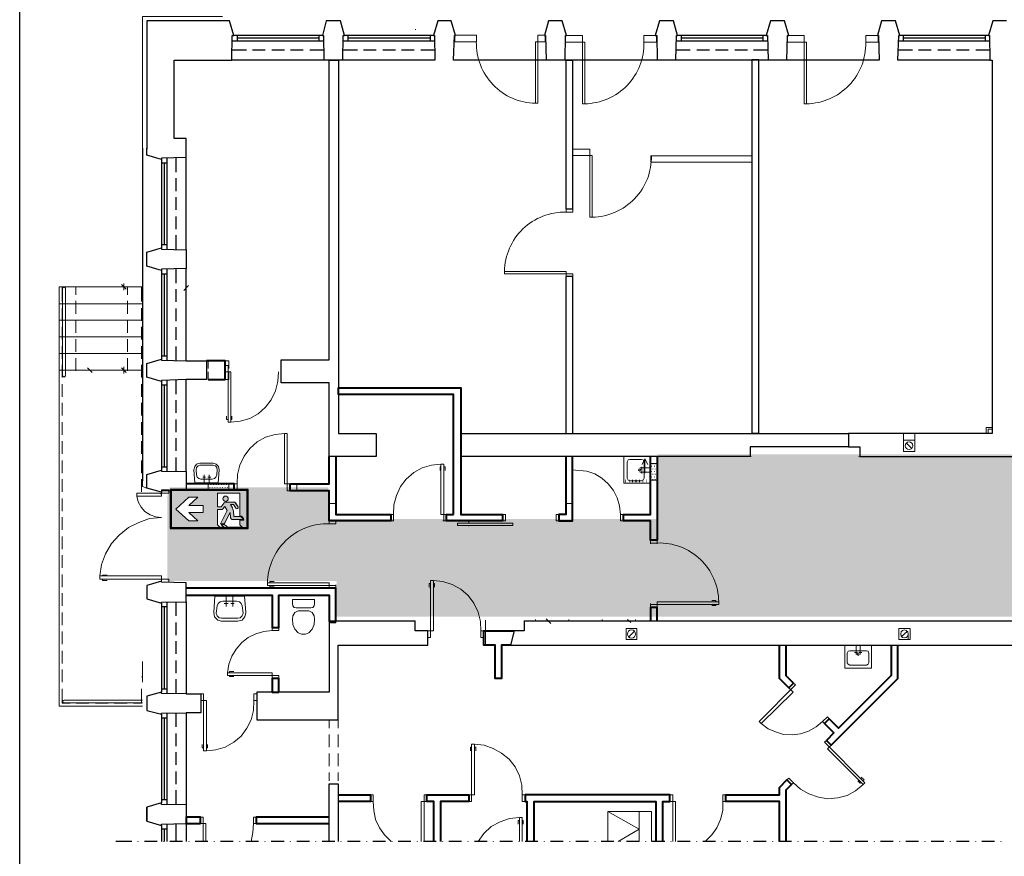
# Model space of a CAD drawing. Header units: millimetres. Extents: x 1 to 17496, y 1 to 30809.
# Tile 2 of 256: x 1774 to 3538, y 4357 to 5857. Entities that reach past the tile are written whole.
import ezdxf
from ezdxf.enums import TextEntityAlignment as Align

# ---------------------------------------------------------------- set-up
doc = ezdxf.new("R2010")
doc.units = ezdxf.units.MM
doc.linetypes.add('CENTER', pattern=[2, 1.25, -0.25, 0.25, -0.25])
for name, color, linetype, lineweight in [('2DA_SYM', 252, 'Continuous', 25), ('CPCOLOR_255', 255, 'Continuous', 0), ('N_SSP_ewakuacja', 4, 'CENTER', 40)]:
    doc.layers.add(name, color=color, linetype=linetype, lineweight=lineweight)
for name, color, linetype in [('CP_WIPEOUT', 255, 'Continuous'), ('CPCOLOR_green', 114, 'Continuous'), ('PDF _Geometria', 7, 'Continuous')]:
    doc.layers.add(name, color=color, linetype=linetype)
doc.styles.add('CP_ATTR', font='ARIAL.TTF')

# ---------------------------------------------------------------- blocks, each defined once
blk = doc.blocks.new('ISO_7010_E0B5')
blk.add_wipeout([(-1, 0), (1, 0), (1, 1), (-1, 1)]).dxf.layer = 'CP_WIPEOUT'
at = {"layer": 'CPCOLOR_green'}
h = blk.add_hatch(color=256, dxfattribs=at)
h.paths.add_polyline_path([(0.975, 0.975), (-0.975, 0.975), (-0.975, 0.025), (0.975, 0.025)])
h.paths.add_polyline_path([(-0.151, 0.411), (-0.524, 0.411), (-0.292, 0.2), (-0.52, 0.2), (-0.85, 0.5), (-0.52, 0.8), (-0.292, 0.8), (-0.524, 0.589), (-0.151, 0.589)], flags=16)
h.paths.add_polyline_path([(0.215, 0.488), (0.33, 0.488, 0.26429), (0.353, 0.501), (0.405, 0.567), (0.457, 0.46), (0.292, 0.121), (0.367, 0.121, 0.234795), (0.401, 0.149), (0.535, 0.409), (0.55, 0.27, 0.398067), (0.585, 0.235), (0.868, 0.232, 0.330088), (0.778, 0.312), (0.63, 0.312), (0.619, 0.449, 0.104561), (0.55, 0.612), (0.619, 0.612, -0.028533), (0.685, 0.511, 0.779844), (0.74, 0.552), (0.674, 0.657, 0.237785), (0.626, 0.678), (0.426, 0.678, 0.136468), (0.384, 0.654), (0.305, 0.553), (0.215, 0.553), (0.215, 0.909), (0.785, 0.909), (0.785, 0.326, -0.385257), (0.884, 0.215), (0.785, 0.215), (0.785, 0.094), (0.844, 0.035), (0.467, 0.035, 0.099951), (0.384, 0.104), (0.305, 0.104), (0.377, 0.035), (0.274, 0.035), (0.215, 0.094)], flags=16)
h.paths.add_polyline_path([(0.352, 0.762, -1), (0.489, 0.762, -1)], flags=0)
at = {"layer": 'CPCOLOR_255'}
for p, q in [((-0.52, 0.8), (-0.85, 0.5)), ((-0.292, 0.8), (-0.524, 0.589)), ((-0.292, 0.8), (-0.52, 0.8)), ((0.215, 0.909), (0.785, 0.909)), ((0.215, 0.553), (0.215, 0.909)), ((0.785, 0.909), (0.785, 0.326)), ((-0.151, 0.589), (-0.524, 0.589)), ((-0.151, 0.411), (-0.151, 0.589)), ((0.215, 0.553), (0.305, 0.553)), ((0.305, 0.553), (0.384, 0.654)), ((0.405, 0.567), (0.353, 0.501)), ((0.405, 0.567), (0.457, 0.46)), ((0.426, 0.678), (0.626, 0.678)), ((0.55, 0.612), (0.619, 0.612)), ((0.74, 0.552), (0.674, 0.657)), ((0.74, 0.552), (0.678, 0.653)), ((-0.52, 0.2), (-0.85, 0.5)), ((-0.524, 0.411), (-0.151, 0.411)), ((-0.292, 0.2), (-0.524, 0.411)), ((0.215, 0.094), (0.215, 0.488)), ((0.215, 0.488), (0.329, 0.488)), ((0.457, 0.46), (0.292, 0.121)), ((0.535, 0.409), (0.401, 0.149)), ((0.535, 0.409), (0.55, 0.27)), ((0.63, 0.312), (0.619, 0.449)), ((0.778, 0.312), (0.63, 0.312)), ((-0.292, 0.2), (-0.52, 0.2)), ((0.215, 0.094), (0.274, 0.035)), ((0.274, 0.035), (0.377, 0.035)), ((0.292, 0.121), (0.367, 0.121)), ((0.377, 0.035), (0.305, 0.104)), ((0.305, 0.104), (0.384, 0.104)), ((0.467, 0.035), (0.844, 0.035)), ((0.585, 0.235), (0.868, 0.232)), ((0.785, 0.215), (0.785, 0.094)), ((0.884, 0.215), (0.785, 0.215)), ((0.785, 0.094), (0.844, 0.035))]:
    blk.add_line(p, q, dxfattribs=at)
blk.add_circle((0.42, 0.762), 0.0683, dxfattribs=at)
for centre, radius, start, end in [((0.449, 0.592), 0.0892, 104.9277, 136.0118), ((0.198, 0.367), 0.429, 10.9645, 34.8414), ((-0.23, -0.013), 1.055, 29.8123, 36.3497), ((0.63, 0.62), 0.0583, 40.0868, 93.5896), ((0.707, 0.539), 0.0356, 230.5484, 22.3431), ((0.329, 0.515), 0.0273, 269.0715, 330.1454), ((0.586, 0.271), 0.0357, 180.8278, 267.6512), ((0.769, 0.211), 0.101, 11.9581, 85.0279), ((0.773, 0.216), 0.111, 359.6634, 83.9416), ((0.357, 0.17), 0.0493, 281.9564, 334.8101), ((0.254, -0.136), 0.273, 38.7677, 61.5989)]:
    blk.add_arc(centre, radius, start, end, dxfattribs=at)
at = {"layer": 'CPCOLOR_green'}
blk.add_lwpolyline([(-0.975, 0.025), (0.975, 0.025), (0.975, 0.975), (-0.975, 0.975)], close=True, dxfattribs=at)
at = {"layer": 'Defpoints'}
blk.add_lwpolyline([(-1, 0), (1, 0), (1, 1), (-1, 1)], close=True, dxfattribs=at)
at = {"linetype": 'ByBlock', "style": 'CP_ATTR', "flags": 9}
for tag in ['NAME', 'NUMBER', 'OTHER']:
    blk.add_attdef(tag, text='', height=0.00005, dxfattribs=at).set_placement((-0.032, 0.018), align=Align.MIDDLE_LEFT)

msp = doc.modelspace()

# ---------------------------------------------------------------- hatches: boundary and pattern name
at = {"layer": 'N_SSP_ewakuacja', "transparency": 33554457}
h = msp.add_hatch(color=51, dxfattribs=at)
h.dxf.hatch_style = 1
h.paths.add_polyline_path([(2043.1, 5018.5), (2038.9, 5003.7), (2038.9, 4850.6), (2342.3, 4850.6), (2342.3, 4786.6), (3814.6, 4786.6), (3814.6, 5077.7), (2917.5, 5077.7), (2917.5, 4961.8), (2327.3, 4961.8), (2327.3, 5018.5)])

# ---------------------------------------------------------------- linework, layer by layer
at = {"layer": 'PDF _Geometria'}
for points in [[(1774.1, 7203), (13925.2, 7203), (13925.2, 3200.2), (1774.1, 3200.2)], [(2752.8, 5517.3), (2765.4, 5517.3), (2765.4, 5783.4), (2752.8, 5783.4)], [(3085.9, 5115.8), (3098.4, 5115.8), (3098.4, 5784.7), (3085.9, 5784.7)], [(2752.8, 5115), (2765.4, 5115), (2765.4, 5396.2), (2752.8, 5396.2)]]:
    msp.add_lwpolyline(points, close=True, dxfattribs=at)
at = {"layer": 'PDF _Geometria', "lineweight": 18}
for points in [[(2137.4, 5862), (1994.2, 5862), (1994.2, 5624.5)], [(2483.5, 5838.4), (2483.5, 5839.3)], [(1960.5, 5371.8), (1960.5, 5383.6)], [(2072.5, 5384.5), (2072.5, 5366.8)], [(1994.2, 4626.5), (1845.1, 4626.5), (1845.1, 5377.7), (1994.2, 5377.7)], [(1850.2, 5351.6), (1850.2, 5377.7)], [(1874.6, 5363.4), (1874.6, 5377.7)], [(1967.2, 5377.7), (1967.2, 5363.4)], [(1992.5, 5377.7), (1992.5, 5351.6)], [(2076.7, 5380.3), (2068.3, 5371)], [(1845.1, 5347.4), (1994.2, 5347.4)], [(1874.6, 5329.7), (1874.6, 5352.5)], [(1967.2, 5352.5), (1967.2, 5329.7)], [(1850.2, 5317.1), (1850.2, 5339.8)], [(1992.5, 5339.8), (1992.5, 5317.1)], [(1845.1, 5317.9), (1994.2, 5317.9)], [(1874.6, 5295.2), (1874.6, 5317.9)], [(1967.2, 5317.9), (1967.2, 5295.2)], [(1850.2, 5283.4), (1850.2, 5306.1)], [(1992.5, 5306.1), (1992.5, 5283.4)], [(2072.5, 5303.6), (2072.5, 5291.8)], [(2328.5, 5291.8), (2328.5, 5303.6)], [(1845.1, 5288.4), (1994.2, 5288.4)], [(1874.6, 5261.5), (1874.6, 5284.2)], [(1967.2, 5284.2), (1967.2, 5261.5)], [(2072.5, 5281.7), (2072.5, 5264)], [(2328.5, 5264), (2328.5, 5281.7)], [(2345.4, 5281.7), (2345.4, 5264)], [(1845.1, 5258.1), (1994.2, 5258.1)], [(1850.2, 5248.9), (1850.2, 5271.6)], [(1992.5, 5271.6), (1992.5, 5248.9)], [(1874.6, 5227), (1874.6, 5249.7)], [(1967.2, 5249.7), (1967.2, 5227)], [(2112.1, 5245.5), (2112.1, 5246.3)], [(2119.7, 5245.5), (2112.1, 5245.5), (2112.1, 5231.2)], [(2149.1, 5231.2), (2149.1, 5245.5), (2142.4, 5245.5)], [(2345.4, 5246.3), (2345.4, 5247.2)], [(1845.1, 5228.7), (1994.2, 5228.7)], [(1850.2, 5215.2), (1850.2, 5237.9)], [(1908.3, 5228.7), (1890.6, 5228.7)], [(1904.1, 5224.4), (1895.6, 5232.9)], [(1960.5, 5222.8), (1960.5, 5234.5)], [(1992.5, 5237.9), (1992.5, 5215.2)], [(2112.1, 5225.3), (2112.1, 5211.8), (2119.7, 5211.8)], [(2142.4, 5211.8), (2149.1, 5211.8), (2149.1, 5225.3)], [(2237.6, 5225.3), (2236.7, 5208.4), (2232.5, 5191.6), (2224.9, 5175.6), (2214.8, 5162.1), (2201.4, 5150.3), (2186.2, 5141.9), (2169.4, 5136.8), (2152.5, 5135.2)], [(2345.4, 5217.7), (2345.4, 5229.5)], [(2279.7, 5205.9), (2262, 5205.9)], [(1850.2, 5180.6), (1850.2, 5203.4)], [(1992.5, 5203.4), (1992.5, 5180.6)], [(1850.2, 5147), (1850.2, 5169.7)], [(1992.5, 5169.7), (1992.5, 5147)], [(1850.2, 5112.4), (1850.2, 5135.2)], [(1992.5, 5135.2), (1992.5, 5112.4)], [(2147.5, 5140.2), (2144.9, 5140.2), (2144.9, 5146.1)], [(2152.5, 5140.2), (2154.2, 5140.2), (2154.2, 5146.1)], [(3516.9, 5148.6), (3516.9, 5136.8)], [(2564.4, 5115.8), (2564.4, 5127.6)], [(3516.9, 5125.9), (3506, 5125.9), (3506, 5115)], [(3516.9, 5122.5), (3509.3, 5122.5), (3509.3, 5115)], [(3516.9, 5126.7), (3516.9, 5127.6)], [(1850.2, 5078.7), (1850.2, 5101.5)], [(1992.5, 5101.5), (1992.5, 5078.7)], [(2163.5, 5024.8), (2164.3, 5041.7), (2168.5, 5058.5), (2176.1, 5074.5), (2186.2, 5088), (2199.7, 5099.8), (2214.8, 5108.2), (2231.7, 5113.3), (2248.5, 5115)], [(3357.7, 5103.2), (3357.7, 5115), (3377.9, 5115), (3377.9, 5103.2)], [(3362.8, 5098.1), (3372.9, 5088)], [(1850.2, 5044.2), (1850.2, 5066.9)], [(1992.5, 5066.9), (1992.5, 5044.2)], [(2894.5, 5044.2), (2894.5, 5069.5), (2889.5, 5059.4)], [(2894.5, 5069.5), (2899.6, 5059.4)], [(2946.7, 5073.7), (2934.9, 5073.7)], [(3050.3, 5073.7), (3032.6, 5073.7)], [(3083.2, 5073.7), (3084.9, 5073.7)], [(3277.7, 5073.7), (3279.4, 5073.7)], [(2328.5, 5045), (2328.5, 5056.8)], [(2443.9, 4970.1), (2444.8, 4986.9), (2449, 5003.8), (2456.6, 5019.8), (2466.7, 5033.3), (2480.1, 5045), (2495.3, 5053.5), (2512.1, 5058.5), (2529, 5060.2)], [(2529, 5055.2), (2527.3, 5055.2), (2527.3, 5048.4)], [(2534, 5055.2), (2536.6, 5055.2), (2536.6, 5048.4)], [(2551.7, 5038.3), (2551.7, 5056)], [(2850.7, 4970.1), (2849, 4985.2), (2844.8, 4999.6), (2838.1, 5013), (2828.8, 5024.8), (2817, 5034.9), (2804.4, 5042.5), (2790.1, 5047.6), (2763.7, 5050.1)], [(2764.8, 5056), (2764.8, 5038.3)], [(2904.6, 5053.5), (2885.2, 5053.5)], [(2888.6, 5055.2), (2888.6, 5050.1)], [(2888.6, 5043.4), (2888.6, 5048.4)], [(2916.4, 5049.3), (2916.4, 5061), (2904.6, 5061), (2904.6, 5049.3)], [(2906.3, 5056), (2906.3, 5056.8)], [(2906.3, 5046.7), (2906.3, 5047.6)], [(2908.8, 5060.2), (2908.8, 5061)], [(2908.8, 5050.9), (2908.8, 5051.8)], [(2911.4, 5056), (2911.4, 5056.8)], [(2911.4, 5046.7), (2911.4, 5047.6)], [(2913, 5060.2), (2913, 5061)], [(2913, 5050.9), (2913, 5051.8)], [(2915.6, 5056), (2915.6, 5056.8)], [(2915.6, 5046.7), (2915.6, 5047.6)], [(1850.2, 5010.5), (1850.2, 5033.3)], [(1992.5, 5033.3), (1992.5, 5010.5)], [(2001.8, 5017.3), (1994.2, 5019.8), (1994.2, 5029.9)], [(2102, 5036.6), (2107, 5036.6)], [(2104.5, 5024.8), (2104.5, 5040.8)], [(2116.3, 5036.6), (2111.2, 5036.6)], [(2113.8, 5024.8), (2113.8, 5040.8)], [(2860, 5031.6), (2859.1, 5031.6)], [(2866.7, 5031.6), (2865.9, 5031.6)], [(2872.6, 5031.6), (2871.8, 5031.6)], [(2879.3, 5031.6), (2877.7, 5031.6)], [(2885.2, 5031.6), (2884.4, 5031.6)], [(2904.6, 5045.9), (2885.2, 5045.9)], [(2891.1, 5031.6), (2890.3, 5031.6)], [(2897.9, 5031.6), (2897, 5031.6)], [(2904.6, 5031.6), (2902.9, 5031.6)], [(2904.6, 5043.4), (2904.6, 5031.6), (2916.4, 5031.6), (2916.4, 5043.4)], [(2906.3, 5036.6), (2906.3, 5037.5)], [(2908.8, 5041.7), (2908.8, 5042.5)], [(2908.8, 5032.4), (2908.8, 5033.3)], [(2911.4, 5036.6), (2911.4, 5037.5)], [(2913, 5041.7), (2913, 5042.5)], [(2913, 5032.4), (2913, 5033.3)], [(2915.6, 5036.6), (2915.6, 5037.5)], [(1984.1, 5002.9), (2027.9, 5002.9), (2027.9, 5013.9), (2041.3, 5013.9), (2041.3, 5008), (1984.1, 5008), (1984.1, 5002.9), (1986.6, 4992.8), (1991.6, 4982.7), (1998.4, 4975.1), (2007.6, 4969.2), (2017.8, 4965.9), (2027.9, 4964.2), (2006.8, 4962.5), (1987.4, 4955.8), (1968.9, 4946.5), (1952.1, 4933), (1938.6, 4917.9), (1927.6, 4899.3), (1920.9, 4880), (1917.5, 4859.8)], [(2119.7, 5024.8), (2112.1, 5024.8), (2112.1, 5012.2), (2119.7, 5012.2)], [(2114.6, 5018.1), (2114.6, 5018.9)], [(2116.3, 5023.1), (2116.3, 5024)], [(2116.3, 5013.9), (2116.3, 5014.7)], [(2118.8, 5018.1), (2118.8, 5018.9)], [(2121.3, 5023.1), (2121.3, 5024)], [(2121.3, 5013.9), (2121.3, 5014.7)], [(2123.9, 5018.1), (2123.9, 5018.9)], [(2136.5, 5024.8), (2125.6, 5024.8)], [(2125.6, 5012.2), (2136.5, 5012.2)], [(2126.4, 5023.1), (2126.4, 5024)], [(2126.4, 5013.9), (2126.4, 5014.7)], [(2128.1, 5018.1), (2128.1, 5018.9)], [(2130.6, 5023.1), (2130.6, 5024)], [(2130.6, 5013.9), (2130.6, 5014.7)], [(2133.1, 5018.1), (2133.1, 5018.9)], [(2135.7, 5023.1), (2135.7, 5024)], [(2135.7, 5013.9), (2135.7, 5014.7)], [(2137.4, 5018.1), (2137.4, 5018.9)], [(2139.9, 5023.1), (2139.9, 5024)], [(2139.9, 5013.9), (2139.9, 5014.7)], [(2142.4, 5012.2), (2149.1, 5012.2), (2149.1, 5024.8), (2142.4, 5024.8)], [(2142.4, 5018.1), (2142.4, 5018.9)], [(2144.9, 5023.1), (2144.9, 5024)], [(2144.9, 5013.9), (2144.9, 5014.7)], [(2146.6, 5018.1), (2146.6, 5018.9)], [(2270.4, 5012.2), (2270.4, 5024.8), (2270.4, 5012.2)], [(2564.4, 5020.6), (2564.4, 5008.8)], [(2860, 5028.2), (2859.1, 5028.2)], [(2866.7, 5028.2), (2865.9, 5028.2)], [(2872.6, 5028.2), (2871.8, 5028.2)], [(2879.3, 5028.2), (2877.7, 5028.2)], [(2885.2, 5028.2), (2884.4, 5028.2)], [(2891.1, 5028.2), (2890.3, 5028.2)], [(2897.9, 5028.2), (2897, 5028.2)], [(2904.6, 5028.2), (2902.9, 5028.2)], [(2916.4, 5017.3), (2916.4, 5018.1)], [(1845.1, 5006.3), (1845.1, 5007.1)], [(1850.2, 4976), (1850.2, 4998.7)], [(2027, 5006.3), (2027, 5007.1)], [(2328.5, 4989.5), (2340.3, 4989.5), (2328.5, 4989.5)], [(2753, 4989.5), (2764.8, 4989.5), (2753, 4989.5)], [(1850.2, 4942.3), (1850.2, 4965)], [(2340.3, 4958.3), (2340.3, 4955.8)], [(2438.9, 4958.3), (2438.9, 4959.1)], [(2532.4, 4958.3), (2533.2, 4958.3)], [(2538.2, 4958.3), (2539.1, 4958.3)], [(2578.7, 4958.3), (2578.7, 4955.8)], [(2639.3, 4958.3), (2640.2, 4958.3)], [(2739.5, 4958.3), (2740.4, 4958.3)], [(2854.1, 4958.3), (2855.8, 4958.3)], [(2916.4, 4958.3), (2916.4, 4959.1)], [(2578.7, 4949.9), (2578.7, 4949)], [(2904.6, 4928.8), (2904.6, 4947.3)], [(1850.2, 4907.8), (1850.2, 4930.5)], [(2904.6, 4923.8), (2904.6, 4922.9)], [(2916.4, 4923.8), (2916.4, 4922.9)], [(2904.6, 4917.9), (2904.6, 4917)], [(2916.4, 4917.9), (2916.4, 4917)], [(1850.2, 4874.1), (1850.2, 4896.8)], [(1850.2, 4839.5), (1850.2, 4862.3)], [(1922.6, 4859.8), (1922.6, 4861.4), (1931, 4861.4)], [(1922.6, 4853.9), (1922.6, 4851.3), (1931, 4851.3)], [(2222.4, 4847.1), (2222.4, 4849.7), (2230, 4849.7)], [(2222.4, 4842.9), (2222.4, 4840.4), (2230, 4840.4)], [(2262, 4837.9), (2279.7, 4837.9)], [(2340.3, 4843.8), (2340.3, 4842.9)], [(2340.3, 4838.7), (2340.3, 4839.5)], [(2340.3, 4837.9), (2340.3, 4837)], [(2510.5, 4846.3), (2507.9, 4846.3), (2507.9, 4839.5)], [(2508.8, 4838.7), (2509.6, 4838.7)], [(2600.6, 4761.2), (2599.7, 4778.1), (2595.5, 4794.9), (2587.9, 4810.9), (2577.8, 4824.4), (2564.4, 4836.2), (2549.2, 4844.6), (2532.4, 4849.7), (2515.5, 4851.3)], [(2515.5, 4846.3), (2517.2, 4846.3), (2517.2, 4839.5)], [(2515.5, 4838.7), (2516.4, 4838.7)], [(1850.2, 4805.9), (1850.2, 4828.6)], [(2144.1, 4825.2), (2144.1, 4805)], [(2155.9, 4825.2), (2155.9, 4805)], [(2340.3, 4831.1), (2340.3, 4830.3)], [(2340.3, 4825.2), (2340.3, 4824.4)], [(2340.3, 4818.5), (2340.3, 4817.6)], [(2140.7, 4810.1), (2147.5, 4810.1)], [(2158.4, 4810.1), (2152.5, 4810.1)], [(2340.3, 4812.6), (2340.3, 4811.8)], [(2340.3, 4805.9), (2340.3, 4805)], [(2340.3, 4800), (2340.3, 4799.1)], [(2904.6, 4810.9), (2904.6, 4810.1)], [(2904.6, 4805), (2904.6, 4803.3)], [(2916.4, 4810.9), (2916.4, 4810.1)], [(2916.4, 4805), (2916.4, 4803.3)], [(3021.7, 4813.4), (3021.7, 4816), (3014.1, 4816)], [(3021.7, 4808.4), (3021.7, 4806.7), (3014.1, 4806.7)], [(1850.2, 4771.3), (1850.2, 4794.1)], [(2340.3, 4781.4), (2340.3, 4778.9), (2340.3, 4775.5), (2331.1, 4775.5), (2331.1, 4778.9)], [(2340.3, 4793.2), (2340.3, 4792.4)], [(2340.3, 4787.3), (2340.3, 4786.5)], [(2698.3, 4781.4), (2698.3, 4778.9)], [(2717.6, 4783.1), (2726.1, 4774.7)], [(2758.1, 4781.4), (2758.1, 4778.9)], [(2817.9, 4781.4), (2817.9, 4778.9)], [(2863.3, 4781.4), (2869.2, 4776.4)], [(2877.7, 4781.4), (2877.7, 4778.9)], [(2366.4, 4778.9), (2378.2, 4778.9)], [(2482.7, 4778.9), (2483.5, 4778.9)], [(2609, 4735.1), (2609, 4780.6)], [(2677.2, 4778.9), (2678.1, 4778.9)], [(2713.4, 4778.9), (2731.1, 4778.9)], [(2860, 4778.9), (2871.8, 4778.9)], [(3032.6, 4778.9), (3050.3, 4778.9)], [(1850.2, 4737.6), (1850.2, 4760.4)], [(2226.6, 4762.1), (2211.5, 4760.4), (2197.1, 4756.2), (2183.7, 4749.4), (2171.9, 4740.2), (2161.8, 4728.4), (2154.2, 4715.7), (2149.1, 4701.4), (2146.6, 4686.3)], [(2865.9, 4751.1), (2875.1, 4760.4)], [(3354.4, 4751.1), (3364.5, 4760.4)], [(3366.2, 4756.2), (3366.2, 4745.2)], [(3272.7, 4735.9), (3272.7, 4719.1)], [(3280.2, 4735.9), (3280.2, 4719.1)], [(1850.2, 4703.1), (1850.2, 4725.8)], [(3270.1, 4722.5), (3275.2, 4722.5)], [(3282.8, 4722.5), (3277.7, 4722.5)], [(1994.2, 4687.9), (1994.2, 4706.5)], [(1845.1, 4669.4), (1845.1, 4687.1)], [(1850.2, 4669.4), (1850.2, 4687.1), (1850.2, 4669.4), (1850.2, 4692.2)], [(1992.5, 4678.7), (1994.2, 4678.7), (1992.5, 4678.7)], [(1994.2, 4687.1), (1994.2, 4669.4)], [(2150, 4686.3), (2150, 4688.8), (2157.6, 4688.8)], [(2150, 4681.2), (2150, 4679.5), (2157.6, 4679.5)], [(1864.5, 4631.5), (1850.2, 4631.5), (1850.2, 4657.6)], [(1992.5, 4657.6), (1992.5, 4631.5), (1978.2, 4631.5)], [(1994.2, 4632.4), (1853.5, 4632.4), (1851.8, 4633.2), (1851, 4634.9), (1851.8, 4636.6), (1853.5, 4637.4), (1994.2, 4637.4)], [(1898.2, 4631.5), (1875.4, 4631.5)], [(1890.6, 4626.5), (1908.3, 4626.5)], [(1932.7, 4631.5), (1910, 4631.5)], [(1966.4, 4631.5), (1943.6, 4631.5)], [(1951.2, 4626.5), (1968.9, 4626.5)], [(2193.8, 4636.6), (2192.9, 4618.9), (2188.7, 4602), (2181.1, 4586.9), (2171, 4572.6), (2157.6, 4561.6), (2142.4, 4553.2), (2125.6, 4548.1), (2108.7, 4546.4)], [(2328.5, 4586.9), (2328.5, 4602)], [(2344.5, 4602), (2344.5, 4586.9)], [(3212.9, 4598.7), (3201.1, 4589.4), (3187.6, 4581.8), (3173.3, 4576.8), (3158.1, 4575.1), (3143, 4575.9), (3128.6, 4580.1), (3115.2, 4586), (3102.5, 4595.3)], [(2328.5, 4553.2), (2328.5, 4575.9)], [(2344.5, 4575.9), (2344.5, 4553.2)], [(2103.7, 4551.5), (2101.1, 4551.5), (2101.1, 4557.4)], [(2108.7, 4551.5), (2110.4, 4551.5), (2110.4, 4557.4)], [(2583.7, 4553.2), (2582, 4553.2), (2582, 4546.4)], [(2674.7, 4467.3), (2673.8, 4485), (2669.6, 4501.8), (2662.1, 4517.8), (2651.1, 4531.3), (2637.6, 4542.2), (2622.5, 4550.7), (2606.5, 4556.6), (2588.8, 4558.2)], [(2588.8, 4553.2), (2591.3, 4553.2), (2591.3, 4546.4)], [(2328.5, 4518.7), (2328.5, 4541.4)], [(2344.5, 4541.4), (2344.5, 4518.7)], [(2328.5, 4492.5), (2328.5, 4507.7)], [(2344.5, 4507.7), (2344.5, 4492.5)], [(3285.3, 4493.4), (3287, 4494.2), (3281.9, 4499.3)], [(3160.7, 4489.2), (3173.3, 4477.4), (3188.4, 4469), (3205.3, 4463.1), (3222.1, 4460.5), (3239.8, 4462.2), (3256.7, 4466.4), (3271.8, 4474.9), (3285.3, 4485.8)], [(3281.9, 4489.2), (3280.2, 4488.3), (3276, 4492.5)], [(2493.6, 4383.9), (2493.6, 4455.5), (2503.7, 4455.5), (2503.7, 4467.3), (2498.7, 4467.3), (2498.7, 4383.9)], [(2949.3, 4383.9), (2949.3, 4455.5), (2939.1, 4455.5), (2939.1, 4467.3), (2944.2, 4467.3), (2944.2, 4383.9)], [(3002.3, 4383.9), (3014.1, 4395.7), (3023.4, 4408.3), (3030.1, 4423.5), (3034.3, 4439.5), (3034.3, 4467.3), (3039.4, 4467.3), (3039.4, 4455.5), (3034.3, 4455.5)], [(2407.7, 4455.5), (2408.5, 4439.5), (2411.9, 4423.5), (2418.7, 4408.3), (2427.9, 4395.7), (2439.7, 4383.9)], [(2828, 4437.8), (2884.4, 4405.8), (2846.5, 4383.9)], [(2906.3, 4383.9), (2906.3, 4437.8), (2828, 4437.8), (2828, 4383.9)], [(2884.4, 4437.8), (2884.4, 4383.9)], [(2107.9, 4383.9), (2107.9, 4415.9), (2097.8, 4415.9), (2097.8, 4427.7), (2102.8, 4427.7), (2102.8, 4383.9)], [(2188.7, 4383.9), (2192.1, 4399.9), (2192.9, 4415.9), (2192.9, 4427.7), (2198, 4427.7), (2198, 4415.9), (2192.9, 4415.9)], [(2674.7, 4383.9), (2674.7, 4426.9), (2669.6, 4426.9), (2651.9, 4425.2), (2635.1, 4419.3), (2619.1, 4410.9), (2605.6, 4398.2), (2595.5, 4383.9)], [(2669.6, 4421.8), (2667.1, 4421.8), (2667.1, 4415.1)], [(2669.6, 4426.9), (2669.6, 4383.9)], [(2674.7, 4421.8), (2676.4, 4421.8), (2676.4, 4415.1)]]:
    msp.add_lwpolyline(points, dxfattribs=at)
at = {"layer": 'PDF _Geometria', "lineweight": 25}
for points in [[(3512.7, 5783.7), (3347.6, 5783.7), (3349.3, 5828.3), (3351, 5828.3), (3343.4, 5854.4), (3330.8, 5854.4), (3318.1, 5854.4), (3311.4, 5828.3), (3313.1, 5828.3), (3313.9, 5783.7), (3148.9, 5783.7), (3149.7, 5828.3), (3152.2, 5828.3), (3144.7, 5854.4), (3132, 5854.4), (3119.4, 5854.4), (3111.8, 5828.3), (3114.3, 5828.3), (3115.2, 5783.7), (2950.1, 5783.7), (2950.9, 5828.3), (2952.6, 5828.3), (2945.9, 5854.4), (2933.3, 5854.4), (2920.6, 5854.4), (2913, 5828.3), (2915.6, 5828.3), (2916.4, 5783.7), (2751.3, 5783.7), (2752.2, 5828.3), (2753.9, 5828.3), (2746.3, 5854.4), (2734.5, 5854.4), (2721.9, 5854.4), (2714.3, 5828.3), (2716, 5828.3), (2717.6, 5783.7), (2551.7, 5783.7), (2553.4, 5828.3), (2555.1, 5828.3), (2547.5, 5854.4), (2534.9, 5854.4), (2523.1, 5854.4), (2515.5, 5828.3), (2517.2, 5828.3), (2518, 5783.7), (2353, 5783.7), (2353.8, 5828.3), (2356.3, 5828.3), (2348.7, 5854.4), (2336.1, 5854.4), (2323.5, 5854.4), (2316.7, 5828.3), (2318.4, 5828.3), (2319.3, 5783.7), (2154.2, 5783.7), (2155, 5828.3), (2157.6, 5828.3), (2150, 5854.4), (2137.4, 5854.4), (2001.8, 5854.4), (2001.8, 5624.5)], [(3542.2, 5854.4), (3529.5, 5854.4), (3517.8, 5854.4), (3510.2, 5828.3), (3511.9, 5828.3), (3512.7, 5783.7), (3516.9, 5783.7), (3516.9, 5115), (3259.2, 5115), (3259.2, 5091.4), (3279.4, 5091.4), (3279.4, 5073.7), (3592.7, 5073.7)], [(2316.7, 5828.3), (2157.6, 5828.3)], [(2163.5, 5828.3), (2163.5, 5818.2)], [(2310, 5823.3), (2163.5, 5823.3)], [(2310, 5828.3), (2310, 5818.2)], [(2515.5, 5828.3), (2356.3, 5828.3)], [(2362.2, 5828.3), (2362.2, 5818.2)], [(2509.6, 5823.3), (2362.2, 5823.3)], [(2509.6, 5828.3), (2509.6, 5818.2)], [(3111.8, 5828.3), (2952.6, 5828.3)], [(2959.4, 5828.3), (2959.4, 5818.2)], [(3105.9, 5823.3), (2959.4, 5823.3)], [(3105.9, 5828.3), (3105.9, 5818.2)], [(3510.2, 5828.3), (3351, 5828.3)], [(3356.9, 5828.3), (3356.9, 5818.2)], [(3504.3, 5823.3), (3356.9, 5823.3)], [(3504.3, 5828.3), (3504.3, 5818.2)], [(2318.4, 5818.2), (2155, 5818.2)], [(2517.2, 5818.2), (2353.8, 5818.2)], [(3114.3, 5818.2), (2950.9, 5818.2)], [(3511.9, 5818.2), (3348.5, 5818.2)], [(2180.3, 5802.2), (2155, 5802.2)], [(2214, 5802.2), (2191.3, 5802.2)], [(2248.5, 5802.2), (2225.8, 5802.2)], [(2282.2, 5802.2), (2259.5, 5802.2)], [(2319.3, 5802.2), (2294, 5802.2)], [(2379.1, 5802.2), (2353.8, 5802.2)], [(2412.8, 5802.2), (2390, 5802.2)], [(2447.3, 5802.2), (2424.5, 5802.2)], [(2481, 5802.2), (2458.2, 5802.2)], [(2518, 5802.2), (2492.8, 5802.2)], [(2975.4, 5802.2), (2950.1, 5802.2)], [(3009.9, 5802.2), (2987.2, 5802.2)], [(3043.6, 5802.2), (3020.8, 5802.2)], [(3078.1, 5802.2), (3055.4, 5802.2)], [(3114.3, 5802.2), (3089.1, 5802.2)], [(3373.7, 5802.2), (3348.5, 5802.2)], [(3407.4, 5802.2), (3384.7, 5802.2)], [(3442, 5802.2), (3419.2, 5802.2)], [(3475.6, 5802.2), (3452.9, 5802.2)], [(3512.7, 5802.2), (3487.4, 5802.2)], [(2072.5, 5609.3), (2072.5, 5643.9), (2050.6, 5643.9), (2050.6, 5783.7), (2154.2, 5783.7)], [(2353, 5783.7), (2345.4, 5783.7), (2345.4, 5783.7), (2328.5, 5783.7), (2328.5, 5783.7), (2319.3, 5783.7)], [(2751.3, 5783.7), (2717.6, 5783.7)], [(2950.1, 5783.7), (2916.4, 5783.7)], [(3148.9, 5783.7), (3115.2, 5783.7)], [(1994.2, 5626.2), (1994.2, 5427.4), (1994.2, 5228.7), (1994.2, 5029.9)], [(2072.5, 5046.7), (2072.5, 5012.2), (2027.9, 5011.4), (2027.9, 5009.7), (2001.8, 5017.3), (2001.8, 5029.9), (2001.8, 5041.7), (2027.9, 5049.3), (2027.9, 5047.6), (2072.5, 5046.7), (2072.5, 5211.8), (2027.9, 5210.1), (2027.9, 5208.4), (2001.8, 5216), (2001.8, 5228.7), (2001.8, 5240.4), (2027.9, 5248), (2027.9, 5246.3), (2072.5, 5245.5), (2072.5, 5410.6), (2027.9, 5409.7), (2027.9, 5407.2), (2001.8, 5414.8), (2001.8, 5427.4), (2001.8, 5440), (2027.9, 5447.6), (2027.9, 5445.1), (2072.5, 5444.3), (2072.5, 5609.3), (2027.9, 5608.5), (2027.9, 5606), (2001.8, 5613.5), (2001.8, 5626.2)], [(2027.9, 5606), (2027.9, 5447.6)], [(2027.9, 5600.1), (2038, 5600.1)], [(2032.9, 5600.1), (2032.9, 5453.5)], [(2038, 5608.5), (2038, 5445.1)], [(2054, 5609.3), (2054, 5583.2)], [(2054, 5572.3), (2054, 5549.5)], [(2054, 5538.6), (2054, 5515.8)], [(2054, 5504.1), (2054, 5481.3)], [(2054, 5470.4), (2054, 5444.3)], [(2027.9, 5453.5), (2038, 5453.5)], [(2001.8, 5414.8), (2001.8, 5440)], [(2072.5, 5444.3), (2072.5, 5410.6)], [(2027.9, 5407.2), (2027.9, 5248)], [(2027.9, 5401.3), (2038, 5401.3)], [(2032.9, 5401.3), (2032.9, 5253.9)], [(2038, 5409.7), (2038, 5246.3)], [(2054, 5409.7), (2054, 5384.5)], [(2054, 5373.5), (2054, 5350.8)], [(2054, 5339), (2054, 5316.2)], [(2054, 5305.3), (2054, 5282.6)], [(2054, 5270.8), (2054, 5245.5)], [(2027.9, 5253.9), (2038, 5253.9)], [(2072.5, 5245.5), (2108.7, 5245.5), (2108.7, 5211.8), (2072.5, 5211.8)], [(2027.9, 5208.4), (2027.9, 5049.3)], [(2038, 5211), (2038, 5047.6)], [(2054, 5211), (2054, 5185.7)], [(2027.9, 5202.5), (2038, 5202.5)], [(2032.9, 5202.5), (2032.9, 5055.2)], [(2054, 5174.7), (2054, 5152)], [(2054, 5140.2), (2054, 5117.5)], [(2054, 5106.5), (2054, 5083.8)], [(2054, 5072), (2054, 5046.7)], [(2027.9, 5055.2), (2038, 5055.2)], [(2072.5, 4813.4), (2072.5, 4847.1), (2027.9, 4848.8), (2027.9, 4850.5), (2001.8, 4842.9), (2001.8, 4830.3), (2001.8, 4818.5), (2027.9, 4810.9), (2027.9, 4812.6), (2072.5, 4813.4), (2072.5, 4648.4), (2027.9, 4649.2), (2027.9, 4651.7), (2001.8, 4644.1), (2001.8, 4631.5), (2001.8, 4618.9), (2027.9, 4612.1), (2027.9, 4613.8), (2072.5, 4614.7)], [(2027.9, 4810.9), (2027.9, 4651.7)], [(2027.9, 4805), (2038, 4805)], [(2032.9, 4805), (2032.9, 4657.6)], [(2038, 4812.6), (2038, 4649.2)], [(2054, 4813.4), (2054, 4788.2)], [(2054, 4776.4), (2054, 4753.6)], [(2054, 4742.7), (2054, 4719.9)], [(2054, 4708.2), (2054, 4685.4)], [(2054, 4674.5), (2054, 4649.2)], [(2072.5, 4648.4), (2098.6, 4648.4), (2098.6, 4614.7), (2072.5, 4614.7), (2072.5, 4449.6), (2027.9, 4450.4), (2027.9, 4453), (2001.8, 4445.4), (2001.8, 4432.7), (2001.8, 4420.1), (2027.9, 4412.5), (2027.9, 4415.1), (2072.5, 4415.9), (2072.5, 4383.9)], [(2027.9, 4657.6), (2038, 4657.6)], [(2027.9, 4612.1), (2027.9, 4453)], [(2027.9, 4605.4), (2038, 4605.4)], [(2032.9, 4605.4), (2032.9, 4458.9)], [(2038, 4613.8), (2038, 4450.4)], [(2054, 4614.7), (2054, 4589.4)], [(2054, 4577.6), (2054, 4554.9)], [(2054, 4543.9), (2054, 4521.2)], [(2054, 4509.4), (2054, 4486.7)], [(2328.5, 4383.9), (2328.5, 4487.5), (2344.5, 4487.5), (2344.5, 4383.9)], [(2054, 4475.7), (2054, 4450.4)], [(2027.9, 4458.9), (2038, 4458.9)], [(2072.5, 4451.3), (2072.5, 4414.2)], [(2001.8, 4420.1), (2001.8, 4445.4)], [(2027.9, 4412.5), (2027.9, 4383.9)], [(2038, 4415.1), (2038, 4383.9)], [(2054, 4415.1), (2054, 4383.9)], [(2027.9, 4406.6), (2038, 4406.6)], [(2032.9, 4406.6), (2032.9, 4383.9)], [(1974.8, 4383.9), (1946.2, 4383.9)], [(1986.6, 4383.9), (1986.6, 4384.7)], [(2020.3, 4383.9), (1997.5, 4383.9)], [(2032.1, 4383.9), (2032.1, 4384.7)], [(2065.8, 4383.9), (2043, 4383.9)], [(2077.6, 4383.9), (2077.6, 4384.7)], [(2111.2, 4383.9), (2088.5, 4383.9)], [(2123, 4383.9), (2123, 4384.7)], [(2156.7, 4383.9), (2134, 4383.9)], [(2168.5, 4383.9), (2168.5, 4384.7)], [(2202.2, 4383.9), (2179.5, 4383.9)], [(2214, 4383.9), (2214, 4384.7)], [(2247.7, 4383.9), (2224.9, 4383.9)], [(2259.5, 4383.9), (2259.5, 4384.7)], [(2293.2, 4383.9), (2270.4, 4383.9)], [(2305, 4383.9), (2305, 4384.7)], [(2338.6, 4383.9), (2315.9, 4383.9)], [(2350.4, 4383.9), (2350.4, 4384.7)], [(2384.1, 4383.9), (2361.4, 4383.9)], [(2395.9, 4383.9), (2395.9, 4384.7)], [(2429.6, 4383.9), (2406.9, 4383.9)], [(2441.4, 4383.9), (2441.4, 4384.7)], [(2475.1, 4383.9), (2452.3, 4383.9)], [(2486.9, 4383.9), (2486.9, 4384.7)], [(2520.6, 4383.9), (2497.8, 4383.9)], [(2532.4, 4383.9), (2532.4, 4384.7)], [(2566, 4383.9), (2543.3, 4383.9)], [(2577.8, 4383.9), (2577.8, 4384.7)], [(2611.5, 4383.9), (2588.8, 4383.9)], [(2623.3, 4383.9), (2623.3, 4384.7)], [(2657, 4383.9), (2634.3, 4383.9)], [(2668.8, 4383.9), (2668.8, 4384.7)], [(2702.5, 4383.9), (2679.7, 4383.9)], [(2714.3, 4383.9), (2714.3, 4384.7)], [(2748, 4383.9), (2725.2, 4383.9)], [(2759.8, 4383.9), (2759.8, 4384.7)], [(2793.4, 4383.9), (2770.7, 4383.9)], [(2805.2, 4383.9), (2805.2, 4384.7)], [(2838.9, 4383.9), (2816.2, 4383.9)], [(2850.7, 4383.9), (2850.7, 4384.7)], [(2884.4, 4383.9), (2861.7, 4383.9)], [(2896.2, 4383.9), (2896.2, 4384.7)], [(2929.9, 4383.9), (2907.1, 4383.9)], [(2941.7, 4383.9), (2941.7, 4384.7)], [(2975.4, 4383.9), (2952.6, 4383.9)], [(2987.2, 4383.9), (2987.2, 4384.7)], [(3020.8, 4383.9), (2998.1, 4383.9)], [(3032.6, 4383.9), (3032.6, 4384.7)], [(3066.3, 4383.9), (3043.6, 4383.9)], [(3078.1, 4383.9), (3078.1, 4384.7)], [(3111.8, 4383.9), (3089.1, 4383.9)], [(3123.6, 4383.9), (3123.6, 4384.7)], [(3157.3, 4383.9), (3134.5, 4383.9)], [(3169.1, 4383.9), (3169.1, 4384.7)], [(3202.8, 4383.9), (3180, 4383.9)], [(3214.6, 4383.9), (3214.6, 4384.7)], [(3248.2, 4383.9), (3225.5, 4383.9)], [(3260, 4383.9), (3260, 4384.7)], [(3293.7, 4383.9), (3271, 4383.9)], [(3305.5, 4383.9), (3305.5, 4384.7)], [(3339.2, 4383.9), (3316.5, 4383.9)], [(3351, 4383.9), (3351, 4384.7)], [(3384.7, 4383.9), (3361.9, 4383.9)], [(3396.5, 4383.9), (3396.5, 4384.7)], [(3430.2, 4383.9), (3407.4, 4383.9)], [(3442, 4383.9), (3442, 4384.7)], [(3475.6, 4383.9), (3452.9, 4383.9)], [(3487.4, 4383.9), (3487.4, 4384.7)], [(3521.1, 4383.9), (3498.4, 4383.9)], [(3532.9, 4383.9), (3532.9, 4384.7)]]:
    msp.add_lwpolyline(points, dxfattribs=at)
at = {"layer": 'PDF _Geometria', "lineweight": 18}
for points in [[(2592.4, 5828.9), (2553.7, 5828.9), (2553.7, 5817.1), (2592.4, 5817.1)], [(2698.5, 5706.8), (2698.5, 5817.1), (2715.9, 5817.1), (2715.9, 5828.9), (2702.7, 5828.9), (2702.7, 5706.8)], [(2786.5, 5705.9), (2786.5, 5816.2), (2752.3, 5816.2), (2752.3, 5828), (2782.3, 5828), (2782.3, 5705.9)], [(2892.7, 5816.5), (2915.1, 5816.5), (2915.1, 5828.3), (2892.7, 5828.3)], [(3184, 5705.9), (3184, 5816.2), (3149.8, 5816.2), (3149.8, 5828), (3179.8, 5828), (3179.8, 5705.9)], [(3290.2, 5816.5), (3312.6, 5816.5), (3312.6, 5828.3), (3290.2, 5828.3)], [(2799.9, 5502.7), (2799.9, 5613.1), (2765.1, 5613.1), (2765.1, 5624.8), (2795.7, 5624.8), (2795.7, 5502.7)], [(2905.2, 5601), (3086, 5601), (3086, 5612.8), (2905.2, 5612.8)], [(2765, 5511.6), (2765, 5516.7), (2753.2, 5516.7), (2753.2, 5511.6)], [(2642.9, 5405.5), (2753.2, 5405.5), (2753.2, 5396.2), (2765, 5396.2), (2765, 5401.3), (2642.9, 5401.3)], [(1956.3, 5381.9), (1964.7, 5373.5)], [(1851, 5375.2), (1851, 5218.5), (1851.8, 5216.9), (1853.5, 5216), (1855.2, 5216.9), (1856, 5218.5), (1856, 5375.2), (1855.2, 5376.9), (1853.5, 5377.7), (1851.8, 5376.9)], [(1951.2, 5377.7), (1968.9, 5377.7)], [(1951.2, 5228.7), (1968.9, 5228.7)], [(1956.3, 5232.9), (1964.7, 5224.4)], [(2152.5, 5135.2), (2152.5, 5225.3), (2142.4, 5225.3), (2142.4, 5237.1), (2147.5, 5237.1), (2147.5, 5135.2)], [(2248.5, 5115), (2248.5, 5024.8), (2258.6, 5024.8), (2258.6, 5012.2), (2253.6, 5012.2), (2253.6, 5115)], [(2731.1, 5115), (2713.4, 5115)], [(3377.9, 5082.9), (3377.9, 5103.2), (3357.7, 5103.2), (3357.7, 5082.9)], [(2904.6, 5025.7), (2904.6, 5073.7), (2856.6, 5073.7), (2856.6, 5025.7)], [(2887.8, 5029.9), (2891.1, 5031.6), (2892.8, 5034.9), (2892.8, 5064.4), (2891.1, 5067.8), (2887.8, 5068.6), (2867.6, 5068.6), (2864.2, 5067.8), (2862.5, 5064.4), (2862.5, 5034.9), (2864.2, 5031.6), (2867.6, 5029.9)], [(2087.7, 5026.5), (2086, 5050.1), (2087.7, 5056), (2091, 5060.2), (2096.9, 5061.9), (2120.5, 5061.9), (2126.4, 5060.2), (2130.6, 5056), (2131.5, 5050.1), (2129.8, 5026.5)], [(2098.6, 5033.3), (2118.8, 5033.3), (2123, 5034.1), (2125.6, 5036.6), (2127.2, 5040.8), (2128.1, 5050.1), (2127.2, 5054.3), (2124.7, 5056.8), (2120.5, 5058.5), (2096.9, 5058.5), (2093.6, 5056.8), (2091, 5054.3), (2090.2, 5050.1), (2091, 5040.8), (2091.9, 5036.6), (2095.2, 5034.1)], [(2529, 5060.2), (2529, 4970.1), (2539.1, 4970.1), (2539.1, 4958.3), (2534, 4958.3), (2534, 5060.2)], [(2753, 5056), (2753, 5038.3)], [(2886.9, 5049.3), (2886.1, 5050.9), (2883.6, 5050.9), (2882.7, 5049.3), (2883.6, 5048.4), (2885.2, 5047.6), (2886.1, 5048.4)], [(2163.5, 5012.2), (2163.5, 5024.8), (2158.4, 5024.8), (2158.4, 5012.2)], [(2279.7, 5024.8), (2262, 5024.8)], [(2262, 5012.2), (2279.7, 5012.2)], [(2328.5, 4998.7), (2328.5, 4981)], [(2340.3, 4981), (2340.3, 4998.7)], [(2551.7, 4998.7), (2551.7, 4981)], [(2564.4, 4981), (2564.4, 4998.7)], [(2753, 4998.7), (2753, 4981)], [(2764.8, 4981), (2764.8, 4998.7)], [(2904.6, 4998.7), (2904.6, 4981)], [(2916.4, 4981), (2916.4, 4998.7)], [(2340.3, 4953.2), (2340.3, 4958.3), (2328.5, 4958.3), (2328.5, 4953.2)], [(2443.9, 4958.3), (2443.9, 4970.1), (2438.9, 4970.1), (2438.9, 4958.3)], [(2644.4, 4958.3), (2644.4, 4970.1), (2639.3, 4970.1), (2639.3, 4958.3)], [(2740.4, 4958.3), (2740.4, 4970.1), (2735.3, 4970.1), (2735.3, 4958.3)], [(2855.8, 4958.3), (2855.8, 4970.1), (2850.7, 4970.1), (2850.7, 4958.3)], [(2657.8, 4949.9), (2657.8, 4954.1), (2558.5, 4954.1), (2558.5, 4949.9)], [(2916.4, 4918.7), (2916.4, 4923.8), (2904.6, 4923.8), (2904.6, 4918.7)], [(1917.5, 4859.8), (2027.9, 4859.8), (2027.9, 4848.8), (2041.3, 4848.8), (2041.3, 4853.9), (1917.5, 4853.9)], [(2218.2, 4847.1), (2328.5, 4847.1), (2328.5, 4837.9), (2340.3, 4837.9), (2340.3, 4842.9), (2218.2, 4842.9)], [(2515.5, 4851.3), (2515.5, 4761.2), (2505.4, 4761.2), (2505.4, 4749.4), (2510.5, 4749.4), (2510.5, 4851.3)], [(2176.9, 4823.5), (2179.5, 4794.1), (2177.8, 4786.5), (2172.7, 4780.6), (2165.1, 4778.9), (2135.7, 4778.9), (2128.9, 4780.6), (2123, 4786.5), (2122.2, 4794.1), (2123.9, 4823.5)], [(2302.4, 4810.1), (2302.4, 4817.6), (2262.8, 4817.6), (2262.8, 4810.1), (2263.7, 4805.9), (2266.2, 4803.3), (2269.6, 4802.5), (2295.7, 4802.5), (2299.1, 4803.3), (2301.6, 4805.9)], [(2162.6, 4814.3), (2138.2, 4814.3), (2133.1, 4813.4), (2129.8, 4810.1), (2128.1, 4805.9), (2126.4, 4793.2), (2128.1, 4788.2), (2131.5, 4784.8), (2135.7, 4784), (2165.1, 4784), (2169.4, 4784.8), (2172.7, 4788.2), (2174.4, 4793.2), (2172.7, 4805.9), (2171, 4810.1), (2167.7, 4813.4)], [(3026.7, 4813.4), (2916.4, 4813.4), (2916.4, 4803.3), (2904.6, 4803.3), (2904.6, 4808.4), (3026.7, 4808.4)], [(2292.3, 4797.4), (2272.9, 4797.4), (2267.1, 4794.1), (2263.7, 4788.2), (2262.8, 4782.3), (2263.7, 4773), (2267.1, 4764.6), (2272.9, 4757.8), (2278.8, 4755.3), (2286.4, 4755.3), (2292.3, 4757.8), (2298.2, 4764.6), (2301.6, 4773), (2302.4, 4782.3), (2301.6, 4788.2), (2298.2, 4794.1)], [(2238.4, 4762.1), (2238.4, 4767.1), (2226.6, 4767.1), (2226.6, 4762.1)], [(2880.2, 4746.1), (2880.2, 4765.4), (2860.8, 4765.4), (2860.8, 4746.1)], [(3369.5, 4746.1), (3369.5, 4765.4), (3349.3, 4765.4), (3349.3, 4746.1)], [(2605.6, 4749.4), (2605.6, 4761.2), (2600.6, 4761.2), (2600.6, 4749.4)], [(3366.2, 4756.2), (3365.3, 4759.5), (3362.8, 4762.1), (3359.4, 4762.9), (3356, 4762.1), (3353.5, 4759.5), (3352.7, 4756.2), (3353.5, 4752), (3356, 4749.4), (3359.4, 4748.6), (3362.8, 4749.4), (3365.3, 4752)], [(3300.5, 4694.7), (3300.5, 4735.9), (3252.5, 4735.9), (3252.5, 4694.7)], [(3295.4, 4721.6), (3294.6, 4725), (3291.2, 4725.8), (3261.7, 4725.8), (3258.4, 4725), (3256.7, 4721.6), (3256.7, 4703.9), (3258.4, 4701.4), (3261.7, 4699.7), (3291.2, 4699.7), (3294.6, 4701.4), (3295.4, 4703.9)], [(3276, 4720.8), (3275.2, 4719.9), (3274.4, 4719.1), (3275.2, 4718.3), (3276, 4717.4), (3277.7, 4718.3), (3277.7, 4719.9)], [(2146.6, 4686.3), (2226.6, 4686.3), (2226.6, 4676.2), (2238.4, 4676.2), (2238.4, 4681.2), (2146.6, 4681.2)], [(3102.5, 4595.3), (3159.8, 4651.7), (3152.2, 4659.3), (3160.7, 4667.7), (3164, 4664.4), (3099.2, 4598.7)], [(2108.7, 4546.4), (2108.7, 4636.6), (2098.6, 4636.6), (2098.6, 4648.4), (2103.7, 4648.4), (2103.7, 4546.4)], [(2198.8, 4636.6), (2198.8, 4648.4), (2193.8, 4648.4), (2193.8, 4636.6)], [(3212.9, 4598.7), (3221.3, 4607.1), (3224.7, 4603.7), (3216.2, 4595.3)], [(2588.8, 4558.2), (2588.8, 4467.3), (2578.7, 4467.3), (2578.7, 4455.5), (2583.7, 4455.5), (2583.7, 4558.2)], [(3285.3, 4485.8), (3221.3, 4549.8), (3228, 4556.6), (3219.6, 4565), (3216.2, 4561.6), (3288.7, 4489.2)], [(3160.7, 4489.2), (3152.2, 4497.6), (3148.9, 4494.2), (3157.3, 4485.8)], [(2407.7, 4455.5), (2407.7, 4467.3), (2402.7, 4467.3), (2402.7, 4455.5)], [(2679.7, 4455.5), (2679.7, 4467.3), (2674.7, 4467.3), (2674.7, 4455.5)]]:
    msp.add_lwpolyline(points, close=True, dxfattribs=at)
at = {"layer": 'PDF _Geometria', "lineweight": 25}
for points in [[(2412.8, 5073.7), (2328.5, 5073.7), (2328.5, 5205.9), (2242.6, 5205.9), (2242.6, 5247.2), (2328.5, 5247.2), (2328.5, 5783.7), (2345.4, 5783.7), (2345.4, 5115), (2412.8, 5115)], [(2564.5, 5115), (3259.1, 5115), (3259.1, 5091.4), (3083.2, 5091.4), (3083.2, 5073.7), (2564.5, 5073.7)], [(2344.5, 4735.9), (2505.4, 4735.9), (2505.4, 4761.2), (2482.7, 4761.2), (2482.7, 4778.9), (2328.5, 4778.9), (2328.5, 4651.7), (2198.8, 4651.7), (2198.8, 4602), (2344.5, 4602)], [(2678.1, 4761.2), (2660.4, 4761.2), (2653.6, 4735.9), (3592.7, 4735.9), (3592.7, 4778.9), (2678.1, 4778.9)]]:
    msp.add_lwpolyline(points, close=True, dxfattribs=at)
at = {"layer": 'PDF _Geometria', "lineweight": 40}
for points in [[(2112.1, 5211.8), (2142.4, 5211.8), (2142.4, 5245.5), (2108.7, 5245.5)], [(2340.3, 5073.7), (2340.3, 4970.1), (2438.9, 4970.1), (2438.9, 4958.3), (2328.5, 4958.3), (2328.5, 5012.2), (2258.6, 5012.2), (2258.6, 5024.8), (2328.5, 5024.8), (2328.5, 5073.7)], [(2753, 5073.7), (2753, 4970.1), (2740.4, 4970.1), (2740.4, 4958.3), (2764.8, 4958.3), (2764.8, 5073.7)], [(2916.4, 5073.7), (2916.4, 4923.8), (2904.6, 4923.8), (2904.6, 4958.3), (2855.8, 4958.3), (2855.8, 4970.1), (2904.6, 4970.1), (2904.6, 5073.7)], [(2072.5, 5012.2), (2158.4, 5012.2), (2158.4, 5024.8), (2072.5, 5024.8)], [(2072.5, 4825.2), (2226.6, 4825.2), (2226.6, 4767.1), (2238.4, 4767.1), (2238.4, 4825.2), (2328.5, 4825.2), (2328.5, 4778.9), (2340.3, 4778.9), (2340.3, 4837.9), (2072.5, 4837.9)], [(2916.4, 4778.9), (2916.4, 4803.3), (2904.6, 4803.3), (2904.6, 4778.9)], [(2653.6, 4735.9), (2637.6, 4735.9), (2637.6, 4676.2), (2625.8, 4676.2), (2625.8, 4735.9), (2605.6, 4735.9), (2605.6, 4761.2), (2660.4, 4761.2)], [(3147.2, 4735.9), (3147.2, 4681.2), (3160.7, 4667.7), (3152.2, 4659.3), (3135.4, 4676.2), (3135.4, 4735.9)], [(3335.8, 4735.9), (3335.8, 4681.2), (3241.5, 4586.9), (3224.7, 4603.7), (3216.2, 4595.3), (3233.1, 4578.5), (3219.6, 4565), (3228, 4556.6), (3347.6, 4676.2), (3347.6, 4735.9)], [(3135.4, 4383.9), (3135.4, 4455.5), (3039.4, 4455.5), (3039.4, 4467.3), (3135.4, 4467.3), (3135.4, 4480.8), (3148.9, 4494.2), (3157.3, 4485.8), (3147.2, 4475.7), (3147.2, 4383.9)], [(2344.5, 4467.3), (2402.7, 4467.3), (2402.7, 4455.5), (2344.5, 4455.5)], [(2516.4, 4383.9), (2516.4, 4455.5), (2503.7, 4455.5), (2503.7, 4467.3), (2578.7, 4467.3), (2578.7, 4455.5), (2528.1, 4455.5), (2528.1, 4383.9)], [(2926.5, 4383.9), (2926.5, 4455.5), (2939.1, 4455.5), (2939.1, 4467.3), (2679.7, 4467.3), (2679.7, 4455.5), (2683.1, 4455.5), (2683.1, 4383.9)], [(2695.7, 4383.9), (2695.7, 4455.5), (2913.9, 4455.5), (2913.9, 4383.9)], [(2328.5, 4427.7), (2198, 4427.7), (2198, 4415.9), (2328.5, 4415.9)]]:
    msp.add_lwpolyline(points, dxfattribs=at)
for points in [[(2551.7, 4970.1), (2551.7, 5184.9), (2345.5, 5184.9), (2345.5, 5196.6), (2564.4, 5196.6), (2564.4, 4970.1), (2639.3, 4970.1), (2639.3, 4958.3), (2539.1, 4958.3), (2539.1, 4970.1)], [(2238.4, 4651.7), (2238.4, 4676.2), (2226.6, 4676.2), (2226.6, 4651.7)], [(2097.8, 4415.9), (2097.8, 4427.7), (2072.5, 4427.7), (2072.5, 4415.9)]]:
    msp.add_lwpolyline(points, close=True, dxfattribs=at)
at = {"layer": 'PDF _Geometria', "lineweight": 9}
for points in [[(2331.9, 4778.1), (2331.9, 4777.2)], [(2337.8, 4777.2), (2338.6, 4777.2)]]:
    msp.add_lwpolyline(points, close=True, dxfattribs=at)
for points in [[(2332.7, 4778.1), (2332.7, 4778.9)], [(2332.7, 4776.4), (2332.7, 4777.2)], [(2333.6, 4777.2), (2333.6, 4778.1)], [(2335.3, 4778.1), (2335.3, 4777.2), (2335.3, 4778.1), (2336.1, 4778.1)], [(2335.3, 4776.4), (2336.1, 4776.4)], [(2336.1, 4777.2), (2337, 4777.2), (2336.1, 4777.2)], [(2339.5, 4777.2), (2339.5, 4778.1), (2338.6, 4778.1)], [(2338.6, 4776.4), (2339.5, 4776.4)]]:
    msp.add_lwpolyline(points, dxfattribs=at)
at = {"layer": 'PDF _Geometria', "lineweight": 18}
for centre, radius in [((3367.8, 5093.1), 6.77), ((2870.4, 4755.7), 7.3)]:
    msp.add_circle(centre, radius, dxfattribs=at)
for centre, radius, start, end in [((2700.1, 5814.5), 107.8, 178.6227, 269.1482), ((2784.9, 5813.6), 107.8, 270.8518, 1.3773), ((3182.4, 5813.6), 107.8, 270.8518, 1.3773), ((2798.3, 5610.5), 107.8, 270.8518, 1.3773), ((2750.6, 5403.9), 107.8, 88.6227, 179.1482), ((2325.9, 4845.5), 107.8, 88.6227, 179.1482), ((2920.5, 4812.6), 106.2, 0.4578, 92.2274)]:
    msp.add_arc(centre, radius, start, end, dxfattribs=at)

# ---------------------------------------------------------------- next in the draw order: block references
at = {"layer": '2DA_SYM', "xscale": 70, "yscale": 70, "zscale": 70}
msp.add_blockref('ISO_7010_E0B5', (2113.6, 4944.7), dxfattribs=at)

doc.saveas('drawing.dxf')
